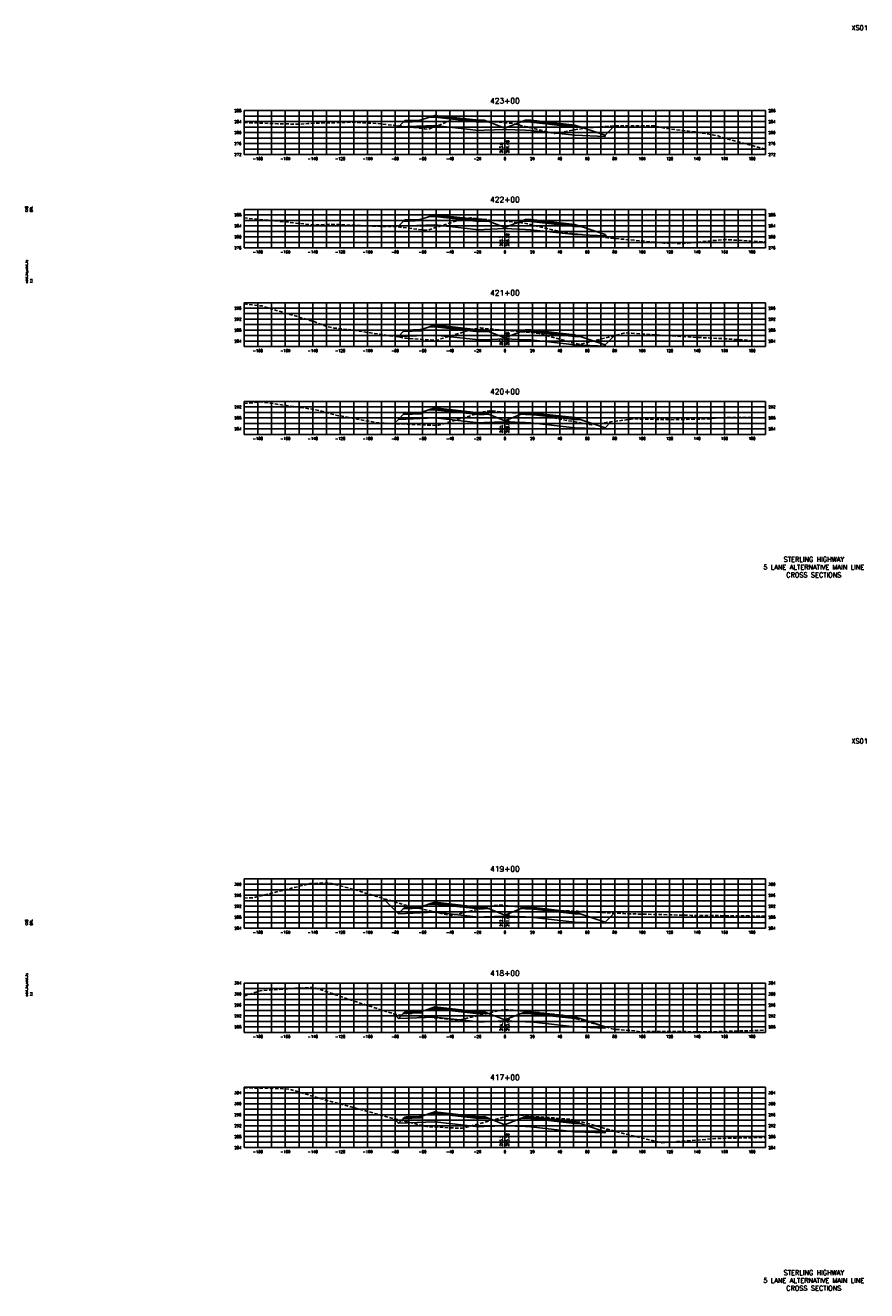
# Model space of a CAD drawing. Extents: x 37 to 10140, y -1968 to 9206.
# Tile 98 of 105: x 6607 to 7220, y 7296 to 8218. Entities that reach past the tile are written whole.
import ezdxf
from ezdxf.enums import TextEntityAlignment as Align

# ---------------------------------------------------------------- set-up
doc = ezdxf.new("R2010")
doc.units = 0
doc.header["$LTSCALE"] = 20
doc.header["$MEASUREMENT"] = 0
doc.linetypes.add('HIDDEN_050%', pattern=[0.1875, 0.125, -0.0625])
for name, color, linetype in [('S-AT-TXT175', 6, 'Continuous'), ('S-AT-TXT80', 1, 'Continuous'), ('XDATUM', 3, 'Continuous'), ('XEG', 1, 'HIDDEN_050%'), ('XFG', 2, 'Continuous'), ('XGRID', 251, 'Continuous'), ('XGRIDT', 2, 'Continuous'), ('XREF-BORDER', 7, 'Continuous')]:
    doc.layers.add(name, color=color, linetype=linetype)
doc.styles.add('L100', font='simplex.shx', dxfattribs={"height": 2})
doc.styles.add('L175', font='ROMANSM.shx', dxfattribs={"height": 3.5})
doc.styles.add('L80', font='ROMANSM.shx', dxfattribs={"height": 1.6})

# ---------------------------------------------------------------- blocks, each defined once
blk = doc.blocks.new('03025_00_att1')
at = {"layer": 'S-AT-TXT175', "style": 'L175'}
for tag, p in [('NUM', (32.402, 20.822)), ('LINE1', (30.64, 1.444)), ('LINE2', (30.64, 1.161)), ('LINE3', (30.64, 0.877))]:
    blk.add_attdef(tag, text='', height=0.175, dxfattribs=at).set_placement(p, align=Align.CENTER)
at = {"layer": 'S-AT-TXT80', "style": 'L80'}
for tag, p in [('DESIGNED', (2.094, 14.201)), ('CHECKED', (2.265, 14.201)), ('DRAFTED', (2.436, 14.201)), ('PCTB', (2.094, 11.605)), ('PSCALE', (2.265, 11.605)), ('PVIEW', (2.436, 11.605))]:
    blk.add_attdef(tag, p, '', height=0.08, rotation=90, dxfattribs=at)

msp = doc.modelspace()

# ---------------------------------------------------------------- linework, layer by layer
at = {"layer": 'XDATUM', "flags": 128}
for points in [[(6877.56, 8144.99), (6878.41, 8144.14), (6905, 8145.2), (6937, 8141.62), (6941, 8141.78), (6956, 8142.38), (6971, 8141.78), (6975, 8141.62), (7007, 8138.04), (7029, 8137.16), (7029, 8138.04), (7035.89, 8144.93)], [(6877.93, 8071.25), (6878.41, 8071.74), (6905, 8072.8), (6937, 8069.22), (6941, 8069.38), (6956, 8069.98), (6971, 8069.38), (6975, 8069.22), (7007, 8065.64), (7029, 8064.76), (7029, 8065.64), (7031.36, 8063.28)], [(6878.07, 7991), (6878.41, 7991.34), (6905, 7992.4), (6937, 7988.82), (6941, 7988.98), (6956, 7989.58), (6971, 7988.98), (6975, 7988.82), (7007, 7985.24), (7029, 7984.36), (7029, 7985.24), (7035.76, 7992)], [(6875.3, 7927.83), (6878.41, 7930.94), (6905, 7932), (6937, 7928.42), (6941, 7928.58), (6956, 7929.18), (6971, 7928.58), (6975, 7928.42), (7007, 7924.84), (7029, 7923.96), (7029, 7924.84), (7033.3, 7929.14)], [(6867.2, 7581.75), (6878.41, 7570.54), (6905, 7571.6), (6937, 7568.02), (6941, 7568.18), (6956, 7568.78), (6971, 7568.18), (6975, 7568.02), (7007, 7564.44), (7029, 7563.56), (7029, 7564.44), (7035.53, 7570.97)], [(6875.1, 7497.45), (6878.41, 7494.14), (6905, 7495.2), (6937, 7491.62), (6941, 7491.78), (6956, 7492.38), (6971, 7491.78), (6975, 7491.62), (7007, 7488.04), (7029, 7487.16), (7029, 7488.04), (7029.08, 7488.12)], [(6875.03, 7421.12), (6878.41, 7417.74), (6905, 7418.8), (6937, 7415.22), (6941, 7415.38), (6956, 7415.98), (6971, 7415.38), (6975, 7415.22), (7007, 7411.64), (7029, 7410.76), (7029, 7411.64), (7030.82, 7413.47)]]:
    msp.add_lwpolyline(points, dxfattribs=at)
at = {"layer": 'XEG', "flags": 128}
for points in [[(6766, 8147.37), (6790.51, 8146.51), (6807, 8146.06), (6812.43, 8146.66), (6845.01, 8147.57), (6862.98, 8146.61), (6897.74, 8142.75), (6900.15, 8142.23), (6917.41, 8149.35), (6917.48, 8149.38), (6917.51, 8149.39), (6917.52, 8149.39), (6918.37, 8149.55), (6921.84, 8150.18), (6921.94, 8150.19), (6939.89, 8148.37), (6941.59, 8148.22), (6956, 8147.19), (6959.98, 8146.9), (6961.34, 8146.8), (6965.19, 8145.91), (6965.48, 8145.85), (6967.6, 8145.28), (6970.68, 8144.54), (6992.32, 8139.28), (6995.91, 8140.03), (7014.62, 8143.38), (7035.07, 8144.93), (7065.16, 8144.83), (7073.08, 8143), (7097.1, 8140.19), (7111.09, 8137.61), (7115.71, 8135.98), (7146, 8127.93)], [(6766, 8077.84), (6773.18, 8077.13), (6809.94, 8073.42), (6814.82, 8072.84), (6818.36, 8072.7), (6824.73, 8072.98), (6829.01, 8073.17), (6865.18, 8071.65), (6876.28, 8071.45), (6897.14, 8068.99), (6899.35, 8068.76), (6917.27, 8074.53), (6925.71, 8077.15), (6925.83, 8077.17), (6930.73, 8077.84), (6931.6, 8077.75), (6950.09, 8075.88), (6956, 8075.37), (6968.04, 8074.32), (6970.01, 8074.15), (6973.07, 8073.38), (6973.45, 8073.31), (6975.97, 8072.59), (6999.12, 8067.09), (7002.35, 8066.88), (7030.94, 8063.32), (7071.88, 8059.45), (7079.5, 8059.52), (7082.49, 8058.92), (7116.55, 8062.04), (7134.04, 8061.02), (7146, 8060.36)], [(6766, 8015.09), (6778.82, 8013.6), (6816.94, 8002.19), (6826.99, 7998.33), (6831.57, 7997.53), (6843.84, 7996.2), (6884.33, 7990.04), (6906.24, 7988.61), (6906.41, 7988.6), (6909.41, 7989.53), (6933.28, 7996.9), (6933.43, 7996.92), (6937.87, 7997.61), (6938.83, 7997.52), (6956, 7995.83), (6957.68, 7995.66), (6975.39, 7994.19), (6977.44, 7994.02), (6980.92, 7993.5), (6981.46, 7993.43), (7006.14, 7986.51), (7010.22, 7985.66), (7011.57, 7985.85), (7042.61, 7993.74), (7044.41, 7994.01), (7048.35, 7993.69), (7095.36, 7990.72), (7116.88, 7989.67), (7146, 7987.66)], [(6766, 7942.54), (6778.59, 7943.64), (6818.29, 7937.96), (6832.78, 7934.04), (6863.36, 7928.35), (6886.96, 7927.33), (6905.51, 7926.58), (6906.99, 7926.5), (6920.56, 7930.53), (6940.53, 7936.41), (6940.74, 7936.45), (6945, 7937.21), (6946.36, 7937.09), (6956, 7936.23), (6964.62, 7935.45), (6981.91, 7933.88), (6984.33, 7933.65), (6988.46, 7932.62), (6989.01, 7932.43), (7013.78, 7927.91), (7018.75, 7927), (7029.88, 7928.68), (7049.53, 7931.29), (7076.74, 7930.7), (7103.72, 7931.25), (7112.3, 7932.08), (7128.69, 7932.49), (7146, 7931.91)], [(6766, 7581.93), (6772.17, 7582.1), (6814.06, 7592.47), (6828.03, 7593.03), (6848.61, 7587.41), (6883.91, 7576.67), (6915, 7569.51), (6917.15, 7569.26), (6917.69, 7569.4), (6924.5, 7570.99), (6947.46, 7576.34), (6947.72, 7576.38), (6951.88, 7576.96), (6953.44, 7576.79), (6956, 7576.55), (6971.65, 7575.06), (6988.79, 7573.32), (6991.17, 7573.06), (6994.22, 7572.79), (7006.51, 7572.44), (7008.38, 7572.35), (7009.18, 7572.32), (7042.43, 7570.62), (7044.49, 7570.5), (7055.17, 7570.26), (7092.03, 7569.34), (7099.83, 7569.27), (7116.98, 7569.1), (7139.77, 7568.82), (7146, 7568.69)], [(6766, 7510.53), (6777.6, 7514.34), (6805.14, 7516.31), (6816.92, 7516.74), (6841.08, 7508.52), (6874.76, 7497.51), (6881.37, 7496.43), (6891.2, 7496.16), (6921.46, 7492.89), (6921.66, 7492.81), (6946.99, 7498.69), (6948.28, 7498.99), (6949.02, 7499.16), (6951.74, 7499.79), (6954.35, 7500.43), (6954.71, 7500.46), (6956, 7500.47), (6959.09, 7500.5), (6960.91, 7500.33), (6978.58, 7498.7), (6995.89, 7496.8), (6998.29, 7496.57), (7001.25, 7495.79), (7001.6, 7495.72), (7005.63, 7494.56), (7009.8, 7493.41), (7035.44, 7486.37), (7048.27, 7485.33), (7050.74, 7485.13), (7054.32, 7484.42), (7063.32, 7484.66), (7088.91, 7484.56), (7106.11, 7484.4), (7146, 7485.62)], [(6766, 7443.57), (6792.09, 7443.17), (6798.86, 7442.68), (6819.65, 7436.32), (6858.99, 7425.56), (6871.79, 7421.9), (6898.77, 7415.41), (6921.82, 7414.14), (6925.09, 7414.16), (6956, 7422.38), (6959.62, 7423.34), (6960.27, 7423.51), (6960.63, 7423.6), (6960.68, 7423.61), (6965.38, 7423.85), (6970.61, 7423.41), (6984.93, 7422.23), (7003.84, 7420.68), (7004.6, 7420.64), (7008.02, 7419.9), (7008.15, 7419.88), (7009.34, 7419.53), (7015.07, 7417.92), (7039.65, 7410.97), (7043.11, 7410.13), (7070.14, 7403.54), (7099.53, 7405.78), (7110.89, 7406.69), (7146, 7407.49)]]:
    msp.add_lwpolyline(points, dxfattribs=at)
at = {"layer": 'XFG', "flags": 128}
for points in [[(6956, 8143.12), (6944.05, 8147.9), (6941, 8147.78), (6937, 8147.62), (6905, 8151.2), (6900.43, 8151.02), (6895, 8149.21), (6895, 8148.21), (6881.96, 8147.69), (6878.41, 8144.14), (6905, 8145.2), (6937, 8141.62), (6941, 8141.78), (6956, 8142.38), (6956, 8143.12)], [(6895, 8149.21), (6894, 8149.17), (6894, 8148.83), (6884, 8148.43), (6884, 8148.77), (6883, 8148.73), (6881.96, 8147.69), (6895, 8148.21), (6895, 8149.21)], [(6894, 8149.17), (6884, 8148.77), (6884, 8148.43), (6894, 8148.83), (6894, 8149.17)], [(6941, 8148.12), (6937, 8147.96), (6905, 8151.54), (6905, 8152.54), (6900.43, 8151.02), (6905, 8151.2), (6937, 8147.62), (6941, 8147.78), (6944.05, 8147.9), (6941, 8149.12), (6941, 8148.12)], [(6941, 8149.12), (6937, 8148.96), (6905, 8152.54), (6905, 8152.2), (6937, 8148.62), (6941, 8148.78), (6941, 8149.12)], [(6941, 8148.78), (6937, 8148.62), (6905, 8152.2), (6905, 8151.54), (6937, 8147.96), (6941, 8148.12), (6941, 8148.78)], [(6956, 8143.12), (6967.96, 8147.9), (6971, 8147.78), (6975, 8147.62), (7007, 8144.04), (7011.57, 8143.85), (7029, 8138.04), (7029, 8137.16), (7007, 8138.04), (6975, 8141.62), (6971, 8141.78), (6956, 8142.38)], [(6971, 8149.12), (6967.96, 8147.9), (6971, 8147.78), (6975, 8147.62), (7007, 8144.04), (7011.57, 8143.85), (7007, 8145.38), (7007, 8144.38), (6975, 8147.96), (6971, 8148.12), (6971, 8149.12)], [(6971, 8149.12), (6971, 8148.78), (6975, 8148.62), (7007, 8145.04), (7007, 8145.38), (6975, 8148.96), (6971, 8149.12)], [(6971, 8148.78), (6971, 8148.12), (6975, 8147.96), (7007, 8144.38), (7007, 8145.04), (6975, 8148.62), (6971, 8148.78)], [(6878.41, 8144.14), (6878.41, 8144.14), (6877.56, 8144.99)], [(7029, 8138.04), (7029, 8138.04), (7035.89, 8144.93)], [(6956, 8070.72), (6944.05, 8075.5), (6941, 8075.38), (6937, 8075.22), (6905, 8078.8), (6900.43, 8078.62), (6895, 8076.81), (6895, 8075.81), (6881.96, 8075.29), (6878.41, 8071.74), (6905, 8072.8), (6937, 8069.22), (6941, 8069.38), (6956, 8069.98), (6956, 8070.72)], [(6895, 8076.81), (6894, 8076.77), (6894, 8076.43), (6884, 8076.03), (6884, 8076.37), (6883, 8076.33), (6881.96, 8075.29), (6895, 8075.81), (6895, 8076.81)], [(6894, 8076.77), (6884, 8076.37), (6884, 8076.03), (6894, 8076.43), (6894, 8076.77)], [(6941, 8075.72), (6937, 8075.56), (6905, 8079.14), (6905, 8080.14), (6900.43, 8078.62), (6905, 8078.8), (6937, 8075.22), (6941, 8075.38), (6944.05, 8075.5), (6941, 8076.72), (6941, 8075.72)], [(6941, 8076.72), (6937, 8076.56), (6905, 8080.14), (6905, 8079.8), (6937, 8076.22), (6941, 8076.38), (6941, 8076.72)], [(6941, 8076.38), (6937, 8076.22), (6905, 8079.8), (6905, 8079.14), (6937, 8075.56), (6941, 8075.72), (6941, 8076.38)], [(6956, 8070.72), (6967.96, 8075.5), (6971, 8075.38), (6975, 8075.22), (7007, 8071.64), (7011.57, 8071.45), (7029, 8065.64), (7029, 8064.76), (7007, 8065.64), (6975, 8069.22), (6971, 8069.38), (6956, 8069.98)], [(6971, 8076.72), (6967.96, 8075.5), (6971, 8075.38), (6975, 8075.22), (7007, 8071.64), (7011.57, 8071.45), (7007, 8072.98), (7007, 8071.98), (6975, 8075.56), (6971, 8075.72), (6971, 8076.72)], [(6971, 8076.72), (6971, 8076.38), (6975, 8076.22), (7007, 8072.64), (7007, 8072.98), (6975, 8076.56), (6971, 8076.72)], [(6971, 8076.38), (6971, 8075.72), (6975, 8075.56), (7007, 8071.98), (7007, 8072.64), (6975, 8076.22), (6971, 8076.38)], [(6878.41, 8071.74), (6878.41, 8071.74), (6877.93, 8071.25)], [(7029, 8065.64), (7029, 8065.64), (7031.36, 8063.28)], [(6956, 7990.32), (6944.05, 7995.1), (6941, 7994.98), (6937, 7994.82), (6905, 7998.4), (6900.43, 7998.22), (6895, 7996.41), (6895, 7995.41), (6881.96, 7994.89), (6878.41, 7991.34), (6905, 7992.4), (6937, 7988.82), (6941, 7988.98), (6956, 7989.58), (6956, 7990.32)], [(6941, 7995.32), (6937, 7995.16), (6905, 7998.74), (6905, 7999.74), (6900.43, 7998.22), (6905, 7998.4), (6937, 7994.82), (6941, 7994.98), (6944.05, 7995.1), (6941, 7996.32), (6941, 7995.32)], [(6941, 7996.32), (6937, 7996.16), (6905, 7999.74), (6905, 7999.4), (6937, 7995.82), (6941, 7995.98), (6941, 7996.32)], [(6941, 7995.98), (6937, 7995.82), (6905, 7999.4), (6905, 7998.74), (6937, 7995.16), (6941, 7995.32), (6941, 7995.98)], [(6878.41, 7991.34), (6878.41, 7991.34), (6878.07, 7991)], [(6895, 7996.41), (6894, 7996.37), (6894, 7996.03), (6884, 7995.63), (6884, 7995.97), (6883, 7995.93), (6881.96, 7994.89), (6895, 7995.41), (6895, 7996.41)], [(6894, 7996.37), (6884, 7995.97), (6884, 7995.63), (6894, 7996.03), (6894, 7996.37)], [(6956, 7990.32), (6967.96, 7995.1), (6971, 7994.98), (6975, 7994.82), (7007, 7991.24), (7011.57, 7991.05), (7029, 7985.24), (7029, 7984.36), (7007, 7985.24), (6975, 7988.82), (6971, 7988.98), (6956, 7989.58)], [(6971, 7996.32), (6967.96, 7995.1), (6971, 7994.98), (6975, 7994.82), (7007, 7991.24), (7011.57, 7991.05), (7007, 7992.58), (7007, 7991.58), (6975, 7995.16), (6971, 7995.32), (6971, 7996.32)], [(6971, 7996.32), (6971, 7995.98), (6975, 7995.82), (7007, 7992.24), (7007, 7992.58), (6975, 7996.16), (6971, 7996.32)], [(6971, 7995.98), (6971, 7995.32), (6975, 7995.16), (7007, 7991.58), (7007, 7992.24), (6975, 7995.82), (6971, 7995.98)], [(7029, 7985.24), (7029, 7985.24), (7035.76, 7992)], [(6956, 7929.92), (6944.05, 7934.7), (6941, 7934.58), (6937, 7934.42), (6905, 7938), (6900.43, 7937.82), (6895, 7936.01), (6895, 7935.01), (6881.96, 7934.49), (6878.41, 7930.94), (6905, 7932), (6937, 7928.42), (6941, 7928.58), (6956, 7929.18), (6956, 7929.92)], [(6895, 7936.01), (6894, 7935.97), (6894, 7935.63), (6884, 7935.23), (6884, 7935.57), (6883, 7935.53), (6881.96, 7934.49), (6895, 7935.01), (6895, 7936.01)], [(6894, 7935.97), (6884, 7935.57), (6884, 7935.23), (6894, 7935.63), (6894, 7935.97)], [(6941, 7934.92), (6937, 7934.76), (6905, 7938.34), (6905, 7939.34), (6900.43, 7937.82), (6905, 7938), (6937, 7934.42), (6941, 7934.58), (6944.05, 7934.7), (6941, 7935.92), (6941, 7934.92)], [(6941, 7935.92), (6937, 7935.76), (6905, 7939.34), (6905, 7939), (6937, 7935.42), (6941, 7935.58), (6941, 7935.92)], [(6941, 7935.58), (6937, 7935.42), (6905, 7939), (6905, 7938.34), (6937, 7934.76), (6941, 7934.92), (6941, 7935.58)], [(6956, 7929.92), (6967.96, 7934.7), (6971, 7934.58), (6975, 7934.42), (7007, 7930.84), (7011.57, 7930.65), (7029, 7924.84), (7029, 7923.96), (7007, 7924.84), (6975, 7928.42), (6971, 7928.58), (6956, 7929.18)], [(6971, 7935.92), (6967.96, 7934.7), (6971, 7934.58), (6975, 7934.42), (7007, 7930.84), (7011.57, 7930.65), (7007, 7932.18), (7007, 7931.18), (6975, 7934.76), (6971, 7934.92), (6971, 7935.92)], [(6971, 7935.92), (6971, 7935.58), (6975, 7935.42), (7007, 7931.84), (7007, 7932.18), (6975, 7935.76), (6971, 7935.92)], [(6971, 7935.58), (6971, 7934.92), (6975, 7934.76), (7007, 7931.18), (7007, 7931.84), (6975, 7935.42), (6971, 7935.58)], [(6878.41, 7930.94), (6878.41, 7930.94), (6875.3, 7927.83)], [(7029, 7924.84), (7029, 7924.84), (7033.3, 7929.14)], [(6878.41, 7570.54), (6878.41, 7570.54), (6867.2, 7581.75)], [(6956, 7569.52), (6944.05, 7574.3), (6941, 7574.18), (6937, 7574.02), (6905, 7577.6), (6900.43, 7577.42), (6895, 7575.61), (6895, 7574.61), (6881.96, 7574.09), (6878.41, 7570.54), (6905, 7571.6), (6937, 7568.02), (6941, 7568.18), (6956, 7568.78), (6956, 7569.52)], [(6895, 7575.61), (6894, 7575.57), (6894, 7575.23), (6884, 7574.83), (6884, 7575.17), (6883, 7575.13), (6881.96, 7574.09), (6895, 7574.61), (6895, 7575.61)], [(6894, 7575.57), (6884, 7575.17), (6884, 7574.83), (6894, 7575.23), (6894, 7575.57)], [(6941, 7574.52), (6937, 7574.36), (6905, 7577.94), (6905, 7578.94), (6900.43, 7577.42), (6905, 7577.6), (6937, 7574.02), (6941, 7574.18), (6944.05, 7574.3), (6941, 7575.52), (6941, 7574.52)], [(6941, 7575.52), (6937, 7575.36), (6905, 7578.94), (6905, 7578.6), (6937, 7575.02), (6941, 7575.18), (6941, 7575.52)], [(6941, 7575.18), (6937, 7575.02), (6905, 7578.6), (6905, 7577.94), (6937, 7574.36), (6941, 7574.52), (6941, 7575.18)], [(6956, 7569.52), (6967.96, 7574.3), (6971, 7574.18), (6975, 7574.02), (7007, 7570.44), (7011.57, 7570.25), (7029, 7564.44), (7029, 7563.56), (7007, 7564.44), (6975, 7568.02), (6971, 7568.18), (6956, 7568.78)], [(6971, 7575.52), (6967.96, 7574.3), (6971, 7574.18), (6975, 7574.02), (7007, 7570.44), (7011.57, 7570.25), (7007, 7571.78), (7007, 7570.78), (6975, 7574.36), (6971, 7574.52), (6971, 7575.52)], [(6971, 7575.52), (6971, 7575.18), (6975, 7575.02), (7007, 7571.44), (7007, 7571.78), (6975, 7575.36), (6971, 7575.52)], [(6971, 7575.18), (6971, 7574.52), (6975, 7574.36), (7007, 7570.78), (7007, 7571.44), (6975, 7575.02), (6971, 7575.18)], [(7029, 7564.44), (7029, 7564.44), (7035.53, 7570.97)], [(6956, 7493.12), (6944.05, 7497.9), (6941, 7497.78), (6937, 7497.62), (6905, 7501.2), (6900.43, 7501.02), (6895, 7499.21), (6895, 7498.21), (6881.96, 7497.69), (6878.41, 7494.14), (6905, 7495.2), (6937, 7491.62), (6941, 7491.78), (6956, 7492.38), (6956, 7493.12)], [(6941, 7498.12), (6937, 7497.96), (6905, 7501.54), (6905, 7502.54), (6900.43, 7501.02), (6905, 7501.2), (6937, 7497.62), (6941, 7497.78), (6944.05, 7497.9), (6941, 7499.12), (6941, 7498.12)], [(6941, 7499.12), (6937, 7498.96), (6905, 7502.54), (6905, 7502.2), (6937, 7498.62), (6941, 7498.78), (6941, 7499.12)], [(6941, 7498.78), (6937, 7498.62), (6905, 7502.2), (6905, 7501.54), (6937, 7497.96), (6941, 7498.12), (6941, 7498.78)], [(6878.41, 7494.14), (6878.41, 7494.14), (6875.1, 7497.45)], [(6895, 7499.21), (6894, 7499.17), (6894, 7498.83), (6884, 7498.43), (6884, 7498.77), (6883, 7498.73), (6881.96, 7497.69), (6895, 7498.21), (6895, 7499.21)], [(6894, 7499.17), (6884, 7498.77), (6884, 7498.43), (6894, 7498.83), (6894, 7499.17)], [(6956, 7493.12), (6967.96, 7497.9), (6971, 7497.78), (6975, 7497.62), (7007, 7494.04), (7011.57, 7493.85), (7029, 7488.04), (7029, 7487.16), (7007, 7488.04), (6975, 7491.62), (6971, 7491.78), (6956, 7492.38)], [(6971, 7499.12), (6967.96, 7497.9), (6971, 7497.78), (6975, 7497.62), (7007, 7494.04), (7011.57, 7493.85), (7007, 7495.38), (7007, 7494.38), (6975, 7497.96), (6971, 7498.12), (6971, 7499.12)], [(6971, 7499.12), (6971, 7498.78), (6975, 7498.62), (7007, 7495.04), (7007, 7495.38), (6975, 7498.96), (6971, 7499.12)], [(6971, 7498.78), (6971, 7498.12), (6975, 7497.96), (7007, 7494.38), (7007, 7495.04), (6975, 7498.62), (6971, 7498.78)], [(7029, 7488.04), (7029, 7488.04), (7029.08, 7488.12)], [(6878.41, 7417.74), (6878.41, 7417.74), (6875.03, 7421.12)], [(6956, 7416.72), (6944.05, 7421.5), (6941, 7421.38), (6937, 7421.22), (6905, 7424.8), (6900.43, 7424.62), (6895, 7422.81), (6895, 7421.81), (6881.96, 7421.29), (6878.41, 7417.74), (6905, 7418.8), (6937, 7415.22), (6941, 7415.38), (6956, 7415.98), (6956, 7416.72)], [(6895, 7422.81), (6894, 7422.77), (6894, 7422.43), (6884, 7422.03), (6884, 7422.37), (6883, 7422.33), (6881.96, 7421.29), (6895, 7421.81), (6895, 7422.81)], [(6894, 7422.77), (6884, 7422.37), (6884, 7422.03), (6894, 7422.43), (6894, 7422.77)], [(6941, 7421.72), (6937, 7421.56), (6905, 7425.14), (6905, 7426.14), (6900.43, 7424.62), (6905, 7424.8), (6937, 7421.22), (6941, 7421.38), (6944.05, 7421.5), (6941, 7422.72), (6941, 7421.72)], [(6941, 7422.72), (6937, 7422.56), (6905, 7426.14), (6905, 7425.8), (6937, 7422.22), (6941, 7422.38), (6941, 7422.72)], [(6941, 7422.38), (6937, 7422.22), (6905, 7425.8), (6905, 7425.14), (6937, 7421.56), (6941, 7421.72), (6941, 7422.38)], [(6956, 7416.72), (6967.96, 7421.5), (6971, 7421.38), (6975, 7421.22), (7007, 7417.64), (7011.57, 7417.45), (7029, 7411.64), (7029, 7410.76), (7007, 7411.64), (6975, 7415.22), (6971, 7415.38), (6956, 7415.98)], [(6971, 7422.72), (6967.96, 7421.5), (6971, 7421.38), (6975, 7421.22), (7007, 7417.64), (7011.57, 7417.45), (7007, 7418.98), (7007, 7417.98), (6975, 7421.56), (6971, 7421.72), (6971, 7422.72)], [(6971, 7422.72), (6971, 7422.38), (6975, 7422.22), (7007, 7418.64), (7007, 7418.98), (6975, 7422.56), (6971, 7422.72)], [(6971, 7422.38), (6971, 7421.72), (6975, 7421.56), (7007, 7417.98), (7007, 7418.64), (6975, 7422.22), (6971, 7422.38)], [(7029, 7411.64), (7029, 7411.64), (7030.82, 7413.47)]]:
    msp.add_lwpolyline(points, dxfattribs=at)
at = {"layer": 'XGRID'}
for p, q in [((6766, 8124), (6766, 8156)), ((6766, 8156), (7146, 8156)), ((6776, 8124), (6776, 8156)), ((6786, 8124), (6786, 8156)), ((6796, 8124), (6796, 8156)), ((6806, 8124), (6806, 8156)), ((6816, 8124), (6816, 8156)), ((6826, 8124), (6826, 8156)), ((6836, 8124), (6836, 8156)), ((6846, 8124), (6846, 8156)), ((6856, 8124), (6856, 8156)), ((6866, 8124), (6866, 8156)), ((6876, 8124), (6876, 8156)), ((6886, 8124), (6886, 8156)), ((6896, 8124), (6896, 8156)), ((6906, 8124), (6906, 8156)), ((6916, 8124), (6916, 8156)), ((6926, 8124), (6926, 8156)), ((6936, 8124), (6936, 8156)), ((6946, 8124), (6946, 8156)), ((6956, 8124), (6956, 8156)), ((6966, 8124), (6966, 8156)), ((6976, 8124), (6976, 8156)), ((6986, 8124), (6986, 8156)), ((6996, 8124), (6996, 8156)), ((7006, 8124), (7006, 8156)), ((7016, 8124), (7016, 8156)), ((7026, 8124), (7026, 8156)), ((7036, 8124), (7036, 8156)), ((7046, 8124), (7046, 8156)), ((7056, 8124), (7056, 8156)), ((7066, 8124), (7066, 8156)), ((7076, 8124), (7076, 8156)), ((7086, 8124), (7086, 8156)), ((7096, 8124), (7096, 8156)), ((7106, 8124), (7106, 8156)), ((7116, 8124), (7116, 8156)), ((7126, 8124), (7126, 8156)), ((7136, 8124), (7136, 8156)), ((7146, 8124), (7146, 8156)), ((6766, 8152), (7146, 8152)), ((6766, 8148), (7146, 8148)), ((6766, 8144), (7146, 8144)), ((6766, 8140), (7146, 8140)), ((6766, 8136), (7146, 8136)), ((6766, 8132), (7146, 8132)), ((6766, 8128), (7146, 8128)), ((6766, 8124), (7146, 8124)), ((6766, 8056), (6766, 8084)), ((6766, 8084), (7146, 8084)), ((6776, 8056), (6776, 8084)), ((6786, 8056), (6786, 8084)), ((6796, 8056), (6796, 8084)), ((6806, 8056), (6806, 8084)), ((6816, 8056), (6816, 8084)), ((6826, 8056), (6826, 8084)), ((6836, 8056), (6836, 8084)), ((6846, 8056), (6846, 8084)), ((6856, 8056), (6856, 8084)), ((6866, 8056), (6866, 8084)), ((6876, 8056), (6876, 8084)), ((6886, 8056), (6886, 8084)), ((6896, 8056), (6896, 8084)), ((6906, 8056), (6906, 8084)), ((6916, 8056), (6916, 8084)), ((6926, 8056), (6926, 8084)), ((6936, 8056), (6936, 8084)), ((6946, 8056), (6946, 8084)), ((6956, 8056), (6956, 8084)), ((6966, 8056), (6966, 8084)), ((6976, 8056), (6976, 8084)), ((6986, 8056), (6986, 8084)), ((6996, 8056), (6996, 8084)), ((7006, 8056), (7006, 8084)), ((7016, 8056), (7016, 8084)), ((7026, 8056), (7026, 8084)), ((7036, 8056), (7036, 8084)), ((7046, 8056), (7046, 8084)), ((7056, 8056), (7056, 8084)), ((7066, 8056), (7066, 8084)), ((7076, 8056), (7076, 8084)), ((7086, 8056), (7086, 8084)), ((7096, 8056), (7096, 8084)), ((7106, 8056), (7106, 8084)), ((7116, 8056), (7116, 8084)), ((7126, 8056), (7126, 8084)), ((7136, 8056), (7136, 8084)), ((7146, 8056), (7146, 8084)), ((6766, 8080), (7146, 8080)), ((6766, 8076), (7146, 8076)), ((6766, 8072), (7146, 8072)), ((6766, 8068), (7146, 8068)), ((6766, 8064), (7146, 8064)), ((6766, 8060), (7146, 8060)), ((6766, 8056), (7146, 8056)), ((6766, 7984), (6766, 8016)), ((6766, 8016), (7146, 8016)), ((6766, 8012), (7146, 8012)), ((6766, 8008), (7146, 8008)), ((6776, 7984), (6776, 8016)), ((6786, 7984), (6786, 8016)), ((6796, 7984), (6796, 8016)), ((6806, 7984), (6806, 8016)), ((6816, 7984), (6816, 8016)), ((6826, 7984), (6826, 8016)), ((6836, 7984), (6836, 8016)), ((6846, 7984), (6846, 8016)), ((6856, 7984), (6856, 8016)), ((6866, 7984), (6866, 8016)), ((6876, 7984), (6876, 8016)), ((6886, 7984), (6886, 8016)), ((6896, 7984), (6896, 8016)), ((6906, 7984), (6906, 8016)), ((6916, 7984), (6916, 8016)), ((6926, 7984), (6926, 8016)), ((6936, 7984), (6936, 8016)), ((6946, 7984), (6946, 8016)), ((6956, 7984), (6956, 8016)), ((6966, 7984), (6966, 8016)), ((6976, 7984), (6976, 8016)), ((6986, 7984), (6986, 8016)), ((6996, 7984), (6996, 8016)), ((7006, 7984), (7006, 8016)), ((7016, 7984), (7016, 8016)), ((7026, 7984), (7026, 8016)), ((7036, 7984), (7036, 8016)), ((7046, 7984), (7046, 8016)), ((7056, 7984), (7056, 8016)), ((7066, 7984), (7066, 8016)), ((7076, 7984), (7076, 8016)), ((7086, 7984), (7086, 8016)), ((7096, 7984), (7096, 8016)), ((7106, 7984), (7106, 8016)), ((7116, 7984), (7116, 8016)), ((7126, 7984), (7126, 8016)), ((7136, 7984), (7136, 8016)), ((7146, 7984), (7146, 8016)), ((6766, 8004), (7146, 8004)), ((6766, 8000), (7146, 8000)), ((6766, 7996), (7146, 7996)), ((6766, 7992), (7146, 7992)), ((6766, 7988), (7146, 7988)), ((6766, 7984), (7146, 7984)), ((6766, 7920), (6766, 7944)), ((6766, 7944), (7146, 7944)), ((6776, 7920), (6776, 7944)), ((6786, 7920), (6786, 7944)), ((6796, 7920), (6796, 7944)), ((6806, 7920), (6806, 7944)), ((6816, 7920), (6816, 7944)), ((6826, 7920), (6826, 7944)), ((6836, 7920), (6836, 7944)), ((6846, 7920), (6846, 7944)), ((6856, 7920), (6856, 7944)), ((6866, 7920), (6866, 7944)), ((6876, 7920), (6876, 7944)), ((6886, 7920), (6886, 7944)), ((6896, 7920), (6896, 7944)), ((6906, 7920), (6906, 7944)), ((6916, 7920), (6916, 7944)), ((6926, 7920), (6926, 7944)), ((6936, 7920), (6936, 7944)), ((6946, 7920), (6946, 7944)), ((6956, 7920), (6956, 7944)), ((6966, 7920), (6966, 7944)), ((6976, 7920), (6976, 7944)), ((6986, 7920), (6986, 7944)), ((6996, 7920), (6996, 7944)), ((7006, 7920), (7006, 7944)), ((7016, 7920), (7016, 7944)), ((7026, 7920), (7026, 7944)), ((7036, 7920), (7036, 7944)), ((7046, 7920), (7046, 7944)), ((7056, 7920), (7056, 7944)), ((7066, 7920), (7066, 7944)), ((7076, 7920), (7076, 7944)), ((7086, 7920), (7086, 7944)), ((7096, 7920), (7096, 7944)), ((7106, 7920), (7106, 7944)), ((7116, 7920), (7116, 7944)), ((7126, 7920), (7126, 7944)), ((7136, 7920), (7136, 7944)), ((7146, 7920), (7146, 7944)), ((6766, 7940), (7146, 7940)), ((6766, 7936), (7146, 7936)), ((6766, 7932), (7146, 7932)), ((6766, 7928), (7146, 7928)), ((6766, 7924), (7146, 7924)), ((6766, 7920), (7146, 7920)), ((6766, 7560), (6766, 7596)), ((6766, 7596), (7146, 7596)), ((6776, 7560), (6776, 7596)), ((6786, 7560), (6786, 7596)), ((6796, 7560), (6796, 7596)), ((6806, 7560), (6806, 7596)), ((6816, 7560), (6816, 7596)), ((6826, 7560), (6826, 7596)), ((6836, 7560), (6836, 7596)), ((6846, 7560), (6846, 7596)), ((6856, 7560), (6856, 7596)), ((6866, 7560), (6866, 7596)), ((6876, 7560), (6876, 7596)), ((6886, 7560), (6886, 7596)), ((6896, 7560), (6896, 7596)), ((6906, 7560), (6906, 7596)), ((6916, 7560), (6916, 7596)), ((6926, 7560), (6926, 7596)), ((6936, 7560), (6936, 7596)), ((6946, 7560), (6946, 7596)), ((6956, 7560), (6956, 7596)), ((6966, 7560), (6966, 7596)), ((6976, 7560), (6976, 7596)), ((6986, 7560), (6986, 7596)), ((6996, 7560), (6996, 7596)), ((7006, 7560), (7006, 7596)), ((7016, 7560), (7016, 7596)), ((7026, 7560), (7026, 7596)), ((7036, 7560), (7036, 7596)), ((7046, 7560), (7046, 7596)), ((7056, 7560), (7056, 7596)), ((7066, 7560), (7066, 7596)), ((7076, 7560), (7076, 7596)), ((7086, 7560), (7086, 7596)), ((7096, 7560), (7096, 7596)), ((7106, 7560), (7106, 7596)), ((7116, 7560), (7116, 7596)), ((7126, 7560), (7126, 7596)), ((7136, 7560), (7136, 7596)), ((7146, 7560), (7146, 7596)), ((6766, 7592), (7146, 7592)), ((6766, 7588), (7146, 7588)), ((6766, 7584), (7146, 7584)), ((6766, 7580), (7146, 7580)), ((6766, 7576), (7146, 7576)), ((6766, 7572), (7146, 7572)), ((6766, 7568), (7146, 7568)), ((6766, 7564), (7146, 7564)), ((6766, 7560), (7146, 7560)), ((6766, 7484), (6766, 7520)), ((6766, 7520), (7146, 7520)), ((6776, 7484), (6776, 7520)), ((6786, 7484), (6786, 7520)), ((6796, 7484), (6796, 7520)), ((6806, 7484), (6806, 7520)), ((6816, 7484), (6816, 7520)), ((6826, 7484), (6826, 7520)), ((6836, 7484), (6836, 7520)), ((6846, 7484), (6846, 7520)), ((6856, 7484), (6856, 7520)), ((6866, 7484), (6866, 7520)), ((6876, 7484), (6876, 7520)), ((6886, 7484), (6886, 7520)), ((6896, 7484), (6896, 7520)), ((6906, 7484), (6906, 7520)), ((6916, 7484), (6916, 7520)), ((6926, 7484), (6926, 7520)), ((6936, 7484), (6936, 7520)), ((6946, 7484), (6946, 7520)), ((6956, 7484), (6956, 7520)), ((6966, 7484), (6966, 7520)), ((6976, 7484), (6976, 7520)), ((6986, 7484), (6986, 7520)), ((6996, 7484), (6996, 7520)), ((7006, 7484), (7006, 7520)), ((7016, 7484), (7016, 7520)), ((7026, 7484), (7026, 7520)), ((7036, 7484), (7036, 7520)), ((7046, 7484), (7046, 7520)), ((7056, 7484), (7056, 7520)), ((7066, 7484), (7066, 7520)), ((7076, 7484), (7076, 7520)), ((7086, 7484), (7086, 7520)), ((7096, 7484), (7096, 7520)), ((7106, 7484), (7106, 7520)), ((7116, 7484), (7116, 7520)), ((7126, 7484), (7126, 7520)), ((7136, 7484), (7136, 7520)), ((7146, 7484), (7146, 7520)), ((6766, 7516), (7146, 7516)), ((6766, 7512), (7146, 7512)), ((6766, 7508), (7146, 7508)), ((6766, 7504), (7146, 7504)), ((6766, 7500), (7146, 7500)), ((6766, 7496), (7146, 7496)), ((6766, 7492), (7146, 7492)), ((6766, 7488), (7146, 7488)), ((6766, 7484), (7146, 7484)), ((6766, 7400), (6766, 7444)), ((6766, 7444), (7146, 7444)), ((6766, 7440), (7146, 7440)), ((6766, 7436), (7146, 7436)), ((6776, 7400), (6776, 7444)), ((6786, 7400), (6786, 7444)), ((6796, 7400), (6796, 7444)), ((6806, 7400), (6806, 7444)), ((6816, 7400), (6816, 7444)), ((6826, 7400), (6826, 7444)), ((6836, 7400), (6836, 7444)), ((6846, 7400), (6846, 7444)), ((6856, 7400), (6856, 7444)), ((6866, 7400), (6866, 7444)), ((6876, 7400), (6876, 7444)), ((6886, 7400), (6886, 7444)), ((6896, 7400), (6896, 7444)), ((6906, 7400), (6906, 7444)), ((6916, 7400), (6916, 7444)), ((6926, 7400), (6926, 7444)), ((6936, 7400), (6936, 7444)), ((6946, 7400), (6946, 7444)), ((6956, 7400), (6956, 7444)), ((6966, 7400), (6966, 7444)), ((6976, 7400), (6976, 7444)), ((6986, 7400), (6986, 7444)), ((6996, 7400), (6996, 7444)), ((7006, 7400), (7006, 7444)), ((7016, 7400), (7016, 7444)), ((7026, 7400), (7026, 7444)), ((7036, 7400), (7036, 7444)), ((7046, 7400), (7046, 7444)), ((7056, 7400), (7056, 7444)), ((7066, 7400), (7066, 7444)), ((7076, 7400), (7076, 7444)), ((7086, 7400), (7086, 7444)), ((7096, 7400), (7096, 7444)), ((7106, 7400), (7106, 7444)), ((7116, 7400), (7116, 7444)), ((7126, 7400), (7126, 7444)), ((7136, 7400), (7136, 7444)), ((7146, 7400), (7146, 7444)), ((6766, 7432), (7146, 7432)), ((6766, 7428), (7146, 7428)), ((6766, 7424), (7146, 7424)), ((6766, 7420), (7146, 7420)), ((6766, 7416), (7146, 7416)), ((6766, 7412), (7146, 7412)), ((6766, 7408), (7146, 7408)), ((6766, 7404), (7146, 7404)), ((6766, 7400), (7146, 7400))]:
    msp.add_line(p, q, dxfattribs=at)

# ---------------------------------------------------------------- block references
at = {"layer": 'XREF-BORDER'}
ref = msp.add_blockref('03025_00_att1', (6566.45, 7798.23), dxfattribs=dict(at, xscale=20, yscale=20, zscale=20))
ref.add_attrib('LINE1', 'STERLING HIGHWAY', dxfattribs={"layer": 'S-AT-TXT175', "height": 3.5, "style": 'L175'}).set_placement((7181.07, 7827.1), align=Align.CENTER)
ref.add_attrib('LINE2', '5 LANE ALTERNATIVE MAIN LINE', dxfattribs={"layer": 'S-AT-TXT175', "height": 3.5, "style": 'L175'}).set_placement((7181.07, 7821.44), align=Align.CENTER)
ref.add_attrib('LINE3', 'CROSS SECTIONS', dxfattribs={"layer": 'S-AT-TXT175', "height": 3.5, "style": 'L175'}).set_placement((7181.07, 7815.77), align=Align.CENTER)
ref.add_attrib('NUM', 'XS01', dxfattribs={"layer": 'S-AT-TXT175', "height": 3.5, "style": 'L175'}).set_placement((7214.49, 8214.66), align=Align.CENTER)
ref.add_attrib('DESIGNED', 'CAB', (6608.33, 8082.25), dxfattribs={"layer": 'S-AT-TXT80', "height": 1.6, "rotation": 90, "style": 'L80'})
ref.add_attrib('CHECKED', 'DRL', (6611.75, 8082.25), dxfattribs={"layer": 'S-AT-TXT80', "height": 1.6, "rotation": 90, "style": 'L80'})
ref.add_attrib('PCTB', 'adot_hs,adot_fs', (6608.33, 8030.32), dxfattribs={"layer": 'S-AT-TXT80', "height": 1.6, "rotation": 90, "style": 'L80'})
ref.add_attrib('PSCALE', '1:1', (6611.75, 8030.32), dxfattribs={"layer": 'S-AT-TXT80', "height": 1.6, "rotation": 90, "style": 'L80'})
ref = msp.add_blockref('03025_00_att1', (6566.45, 7278.23), dxfattribs=dict(at, xscale=20, yscale=20, zscale=20))
ref.add_attrib('LINE1', 'STERLING HIGHWAY', dxfattribs={"layer": 'S-AT-TXT175', "height": 3.5, "style": 'L175'}).set_placement((7181.07, 7307.1), align=Align.CENTER)
ref.add_attrib('LINE2', '5 LANE ALTERNATIVE MAIN LINE', dxfattribs={"layer": 'S-AT-TXT175', "height": 3.5, "style": 'L175'}).set_placement((7181.07, 7301.44), align=Align.CENTER)
ref.add_attrib('LINE3', 'CROSS SECTIONS', dxfattribs={"layer": 'S-AT-TXT175', "height": 3.5, "style": 'L175'}).set_placement((7181.07, 7295.77), align=Align.CENTER)
ref.add_attrib('NUM', 'XS01', dxfattribs={"layer": 'S-AT-TXT175', "height": 3.5, "style": 'L175'}).set_placement((7214.49, 7694.66), align=Align.CENTER)
ref.add_attrib('DESIGNED', 'CAB', (6608.33, 7562.25), dxfattribs={"layer": 'S-AT-TXT80', "height": 1.6, "rotation": 90, "style": 'L80'})
ref.add_attrib('CHECKED', 'DRL', (6611.75, 7562.25), dxfattribs={"layer": 'S-AT-TXT80', "height": 1.6, "rotation": 90, "style": 'L80'})
ref.add_attrib('PCTB', 'adot_hs,adot_fs', (6608.33, 7510.32), dxfattribs={"layer": 'S-AT-TXT80', "height": 1.6, "rotation": 90, "style": 'L80'})
ref.add_attrib('PSCALE', '1:1', (6611.75, 7510.32), dxfattribs={"layer": 'S-AT-TXT80', "height": 1.6, "rotation": 90, "style": 'L80'})

# ---------------------------------------------------------------- texts
at = {"layer": 'XGRIDT', "style": 'L100'}
for s, p in [('423+00', (6956, 8160)), ('422+00', (6956, 8088)), ('421+00', (6956, 8020)), ('420+00', (6956, 7948)), ('419+00', (6956, 7600)), ('418+00', (6956, 7524)), ('417+00', (6956, 7448))]:
    msp.add_text(s, height=4, dxfattribs=at).set_placement(p, align=Align.BOTTOM_CENTER)
for s, p in [('288', (6764, 8156)), ('284', (6764, 8148)), ('280', (6764, 8140)), ('276', (6764, 8132)), ('272', (6764, 8124)), ('288', (6764, 8080)), ('284', (6764, 8072)), ('280', (6764, 8064)), ('276', (6764, 8056)), ('296', (6764, 8012)), ('292', (6764, 8004)), ('288', (6764, 7996)), ('284', (6764, 7988)), ('292', (6764, 7940)), ('288', (6764, 7932)), ('284', (6764, 7924)), ('300', (6764, 7592)), ('296', (6764, 7584)), ('292', (6764, 7576)), ('288', (6764, 7568)), ('284', (6764, 7560)), ('304', (6764, 7520)), ('300', (6764, 7512)), ('296', (6764, 7504)), ('292', (6764, 7496)), ('288', (6764, 7488)), ('304', (6764, 7440)), ('300', (6764, 7432)), ('296', (6764, 7424)), ('292', (6764, 7416)), ('288', (6764, 7408)), ('284', (6764, 7400))]:
    msp.add_text(s, height=2, dxfattribs=at).set_placement(p, align=Align.MIDDLE_RIGHT)
for s, p in [('288', (7148, 8156)), ('284', (7148, 8148)), ('280', (7148, 8140)), ('276', (7148, 8132)), ('272', (7148, 8124)), ('288', (7148, 8080)), ('284', (7148, 8072)), ('280', (7148, 8064)), ('276', (7148, 8056)), ('296', (7148, 8012)), ('292', (7148, 8004)), ('288', (7148, 7996)), ('284', (7148, 7988)), ('292', (7148, 7940)), ('288', (7148, 7932)), ('284', (7148, 7924)), ('300', (7148, 7592)), ('296', (7148, 7584)), ('292', (7148, 7576)), ('288', (7148, 7568)), ('284', (7148, 7560)), ('304', (7148, 7520)), ('300', (7148, 7512)), ('296', (7148, 7504)), ('292', (7148, 7496)), ('288', (7148, 7488)), ('304', (7148, 7440)), ('300', (7148, 7432)), ('296', (7148, 7424)), ('292', (7148, 7416)), ('288', (7148, 7408)), ('284', (7148, 7400))]:
    msp.add_text(s, height=2, dxfattribs=at).set_placement(p, align=Align.MIDDLE_LEFT)
for s, p in [('283.6', (6955, 8125)), ('285.7', (6955, 8057)), ('287.9', (6955, 7985)), ('290.1', (6955, 7921)), ('292.3', (6955, 7561)), ('294.2', (6955, 7485)), ('295.2', (6955, 7401))]:
    msp.add_text(s, height=2, rotation=90, dxfattribs=at).set_placement(p, align=Align.BOTTOM_LEFT)
for s, p in [('284.48', (6957, 8125)), ('286.28', (6957, 8057)), ('288.08', (6957, 7985)), ('289.88', (6957, 7921)), ('291.68', (6957, 7561)), ('293.48', (6957, 7485)), ('295.28', (6957, 7401))]:
    msp.add_text(s, height=2, rotation=90, dxfattribs=at).set_placement(p, align=Align.TOP_LEFT)
for s, p in [('-180', (6776, 8122)), ('-160', (6796, 8122)), ('-140', (6816, 8122)), ('-120', (6836, 8122)), ('-100', (6856, 8122)), ('-80', (6876, 8122)), ('-60', (6896, 8122)), ('-40', (6916, 8122)), ('-20', (6936, 8122)), ('0', (6956, 8122)), ('20', (6976, 8122)), ('40', (6996, 8122)), ('60', (7016, 8122)), ('80', (7036, 8122)), ('100', (7056, 8122)), ('120', (7076, 8122)), ('140', (7096, 8122)), ('160', (7116, 8122)), ('180', (7136, 8122)), ('-180', (6776, 8054)), ('-160', (6796, 8054)), ('-140', (6816, 8054)), ('-120', (6836, 8054)), ('-100', (6856, 8054)), ('-80', (6876, 8054)), ('-60', (6896, 8054)), ('-40', (6916, 8054)), ('-20', (6936, 8054)), ('0', (6956, 8054)), ('20', (6976, 8054)), ('40', (6996, 8054)), ('60', (7016, 8054)), ('80', (7036, 8054)), ('100', (7056, 8054)), ('120', (7076, 8054)), ('140', (7096, 8054)), ('160', (7116, 8054)), ('180', (7136, 8054)), ('-180', (6776, 7982)), ('-160', (6796, 7982)), ('-140', (6816, 7982)), ('-120', (6836, 7982)), ('-100', (6856, 7982)), ('-80', (6876, 7982)), ('-60', (6896, 7982)), ('-40', (6916, 7982)), ('-20', (6936, 7982)), ('0', (6956, 7982)), ('20', (6976, 7982)), ('40', (6996, 7982)), ('60', (7016, 7982)), ('80', (7036, 7982)), ('100', (7056, 7982)), ('120', (7076, 7982)), ('140', (7096, 7982)), ('160', (7116, 7982)), ('180', (7136, 7982)), ('-180', (6776, 7918)), ('-160', (6796, 7918)), ('-140', (6816, 7918)), ('-120', (6836, 7918)), ('-100', (6856, 7918)), ('-80', (6876, 7918)), ('-60', (6896, 7918)), ('-40', (6916, 7918)), ('-20', (6936, 7918)), ('0', (6956, 7918)), ('20', (6976, 7918)), ('40', (6996, 7918)), ('60', (7016, 7918)), ('80', (7036, 7918)), ('100', (7056, 7918)), ('120', (7076, 7918)), ('140', (7096, 7918)), ('160', (7116, 7918)), ('180', (7136, 7918)), ('-180', (6776, 7558)), ('-160', (6796, 7558)), ('-140', (6816, 7558)), ('-120', (6836, 7558)), ('-100', (6856, 7558)), ('-80', (6876, 7558)), ('-60', (6896, 7558)), ('-40', (6916, 7558)), ('-20', (6936, 7558)), ('0', (6956, 7558)), ('20', (6976, 7558)), ('40', (6996, 7558)), ('60', (7016, 7558)), ('80', (7036, 7558)), ('100', (7056, 7558)), ('120', (7076, 7558)), ('140', (7096, 7558)), ('160', (7116, 7558)), ('180', (7136, 7558)), ('-180', (6776, 7482)), ('-160', (6796, 7482)), ('-140', (6816, 7482)), ('-120', (6836, 7482)), ('-100', (6856, 7482)), ('-80', (6876, 7482)), ('-60', (6896, 7482)), ('-40', (6916, 7482)), ('-20', (6936, 7482)), ('0', (6956, 7482)), ('20', (6976, 7482)), ('40', (6996, 7482)), ('60', (7016, 7482)), ('80', (7036, 7482)), ('100', (7056, 7482)), ('120', (7076, 7482)), ('140', (7096, 7482)), ('160', (7116, 7482)), ('180', (7136, 7482)), ('-180', (6776, 7398)), ('-160', (6796, 7398)), ('-140', (6816, 7398)), ('-120', (6836, 7398)), ('-100', (6856, 7398)), ('-80', (6876, 7398)), ('-60', (6896, 7398)), ('-40', (6916, 7398)), ('-20', (6936, 7398)), ('0', (6956, 7398)), ('20', (6976, 7398)), ('40', (6996, 7398)), ('60', (7016, 7398)), ('80', (7036, 7398)), ('100', (7056, 7398)), ('120', (7076, 7398)), ('140', (7096, 7398)), ('160', (7116, 7398)), ('180', (7136, 7398))]:
    msp.add_text(s, height=2, dxfattribs=at).set_placement(p, align=Align.TOP_CENTER)

doc.saveas('drawing.dxf')
